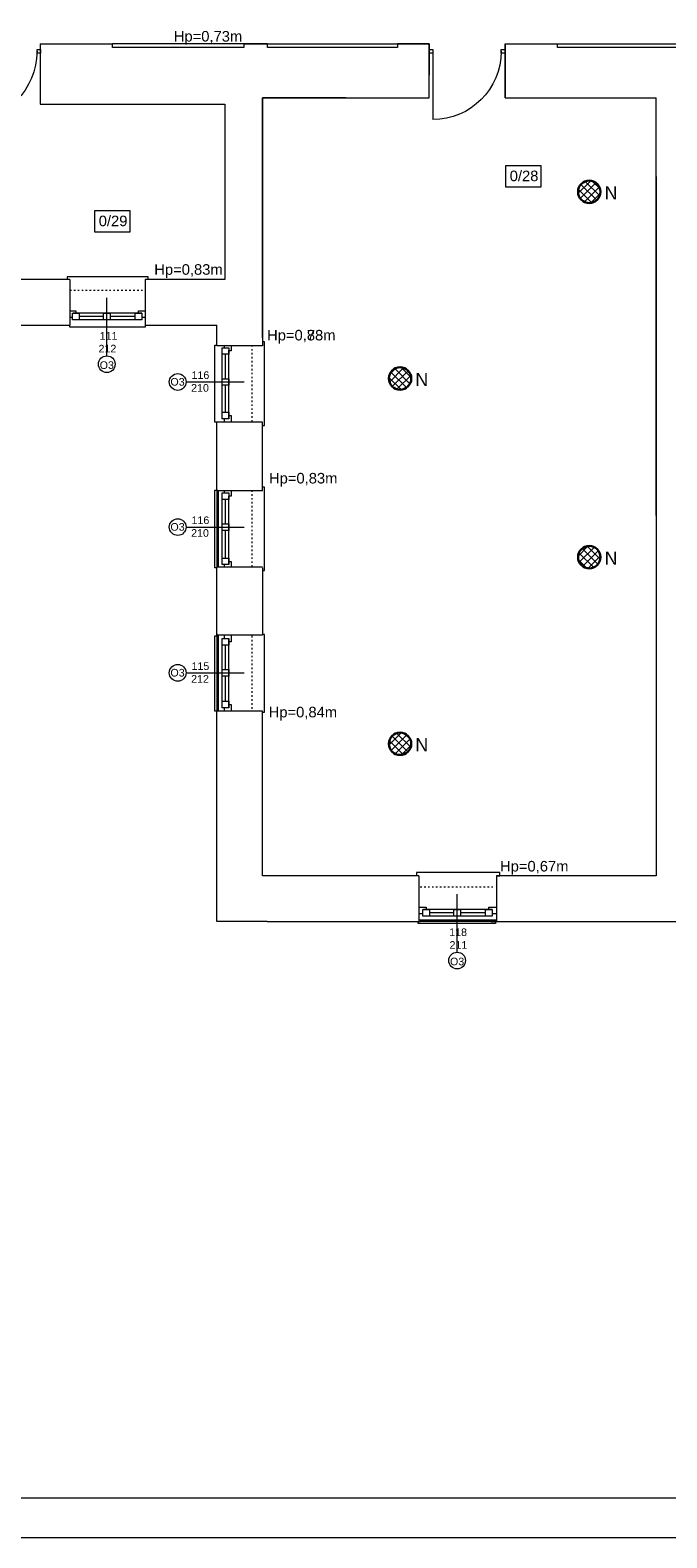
# Model space of a CAD drawing. Header units: centimetres. Extents: x 74448 to 96987, y -37016 to -10817.
# Tile 105 of 174: x 80347 to 81312, y -32452 to -30166. Entities that reach past the tile are written whole.
import ezdxf

# ---------------------------------------------------------------- set-up
doc = ezdxf.new("R2010")
doc.units = ezdxf.units.CM
doc.header["$LTSCALE"] = 0.02
doc.linetypes.add('ACAD_ISO03W100', pattern=[30, 12, -18])
doc.layers.get('0').update_dxf_attribs({"color": 8, "lineweight": 13})
for name, color, linetype, lineweight in [('_AUDIO', 7, 'Continuous', 18), ('_pk_tabelka', 7, 'Continuous', 15), ('ei30', 8, 'Continuous', 13), ('LINIE PRZEKROJOWE', 8, 'Continuous', 13), ('OPISY', 8, 'Continuous', 13), ('stolarka', 8, 'Continuous', 13), ('WIDOK', 8, 'Continuous', 13)]:
    doc.layers.add(name, color=color, linetype=linetype, lineweight=lineweight)
doc.styles.get("Standard").update_dxf_attribs({"font": 'arial.ttf', "height": 12})
doc.styles.add('Tomasz_W legenda', font='TCM_____.TTF')
pattern_1 = [(45, (-5798.748, -5798.748), (-5.6126601, 5.6126601), []), (135, (-5798.748, -5798.748), (-5.6126601, -5.6126601), [])]

# ---------------------------------------------------------------- blocks, each defined once
blk = doc.blocks.new('*U3')
at = {"layer": 'stolarka', "transparency": 33554684}
blk.add_lwpolyline([(5, 0), (5, 95)], dxfattribs=at)
for points in [[(0, 2.5), (0, -2.5), (5, -2.5), (5, 2.5)], [(100, -2.5), (105, -2.5), (105, 2.5), (100, 2.5)]]:
    blk.add_lwpolyline(points, close=True, dxfattribs=at)
blk.add_arc((5, 0), 95, 0, 90, dxfattribs=at)

msp = doc.modelspace()

# ---------------------------------------------------------------- hatches: boundary and pattern name
at = {"layer": '_AUDIO'}
h = msp.add_hatch(dxfattribs=at)
h.set_pattern_fill('ANSI37', color=256, scale=2.5)
h.set_pattern_definition(pattern_1)
h.paths.add_polyline_path([(81211.4, -30411.2, 1), (81177.4, -30411.2, 1)])
h = msp.add_hatch(dxfattribs=at)
h.set_pattern_fill('ANSI37', color=256, scale=2.5)
h.set_pattern_definition(pattern_1)
h.paths.add_polyline_path([(80924.5, -30694.2, 1), (80890.5, -30694.2, 1)])
h = msp.add_hatch(dxfattribs=at)
h.set_pattern_fill('ANSI37', color=256, scale=2.5)
h.set_pattern_definition(pattern_1)
h.paths.add_polyline_path([(81211.4, -30965.1, 1), (81177.4, -30965.1, 1)])
h = msp.add_hatch(dxfattribs=at)
h.set_pattern_fill('ANSI37', color=256, scale=2.5)
h.set_pattern_definition(pattern_1)
h.paths.add_polyline_path([(80924.5, -31248.1, 1), (80890.5, -31248.1, 1)])

# ---------------------------------------------------------------- linework, layer by layer
for points in [[(80526, -30544.2), (80526, -30540.3), (80402.8, -30540.3), (80402.8, -30540.3), (80402.8, -30544.2)], [(80521, -30539.4), (80521, -30539.4)], [(80521, -30613.2), (80521, -30616.2), (80407, -30616.2), (80407, -30613.2)], [(80630, -30760.5), (80627, -30760.5), (80627, -30643.5), (80630, -30643.5)], [(80699, -30765.5), (80701.9, -30765.5), (80701.9, -30638.9), (80701.9, -30638.8), (80699, -30638.8)], [(80630, -30981.5), (80627, -30981.5), (80627, -30863.5), (80630, -30863.5)], [(80699, -30985.5), (80701.9, -30985.5), (80701.9, -30858.9), (80701.9, -30858.8), (80699, -30858.8)], [(80630, -31198.6), (80627, -31198.6), (80627, -31084.6), (80630, -31084.6)], [(80699, -31200), (80701.9, -31200), (80701.9, -31082.4), (80701.9, -31082.4), (80699, -31082.4)], [(81054, -31448.5), (81059, -31448.5), (81059, -31443.5), (80932.4, -31443.5), (80932.3, -31443.5), (80932.3, -31448.5)], [(81052, -31517.5), (81052, -31520.5), (80935, -31520.5), (80935, -31517.5)]]:
    msp.add_lwpolyline(points)
at = {"layer": '_AUDIO', "lineweight": 30}
for centre in [(81194.4, -30411.2), (80907.5, -30694.2), (81194.4, -30965.1), (80907.5, -31248.1)]:
    msp.add_circle(centre, 17, dxfattribs=at)
at = {"layer": '_pk_tabelka', "color": 7, "ltscale": 3}
for p, q in [((82805.7, -32392.2), (74705.7, -32392.2)), ((82865.7, -32452.2), (74455.7, -32452.2))]:
    msp.add_line(p, q, dxfattribs=at)
at = {"layer": 'LINIE PRZEKROJOWE'}
for points in [[(80361.8, -30186.5), (80361.8, -30278.2)], [(80361.8, -30186.5), (80471.8, -30186.5)], [(80706.8, -30186.5), (80670.8, -30186.5), (80670.8, -30192.5), (80471.8, -30192.5), (80471.8, -30186.5)], [(80670.8, -30186.5), (80706.8, -30186.5)], [(80951.8, -30186.5), (80903.8, -30186.5), (80903.8, -30192.5), (80706.8, -30192.5), (80706.8, -30186.5)], [(80903.8, -30186.5), (80951.8, -30186.5), (80951.8, -30234.2)], [(80951.8, -30268.4), (80951.8, -30186.5)], [(81066.8, -30186.5), (81066.8, -30268.4)], [(81066.8, -30186.5), (81146, -30186.5)], [(81066.8, -30268.4), (81066.8, -30186.5)], [(81423, -30186.5), (81345, -30186.5), (81345, -30192.5), (81146, -30192.5), (81146, -30186.5)], [(80699, -30268.4), (80699, -30644.5), (80630, -30644.5)], [(80699, -30268.4), (80951.8, -30268.4)], [(80699, -30632.5), (80699, -30268.4)], [(80825.4, -30268.4), (80699, -30268.4)], [(81066.8, -30268.4), (81296, -30268.4)], [(81296, -30901.8), (81296, -30268.4)], [(80361.8, -30278.2), (80634.2, -30278.2)], [(80585.7, -30278.2), (80642, -30278.2), (80642, -30544.2), (80521, -30544.2)], [(81296, -30387.9), (81296, -31448.5)], [(80407, -30544.2), (80276, -30544.1)], [(80407, -30544.2), (80407, -30613.2)], [(80640, -30544.2), (80521, -30544.2), (80521, -30613.2)], [(80276, -30613.2), (80407, -30613.2)], [(80521, -30613.2), (80630, -30613.2)], [(80630, -30644.5), (80630, -30613.2)], [(80699, -30644.5), (80630, -30644.5)], [(80630, -30864.5), (80630, -30760.5)], [(80699, -30760.5), (80630, -30760.5)], [(80699, -30864.5), (80699, -30760.5)], [(80630, -30862.5), (80630, -30980.5)], [(80699, -30864.5), (80630, -30864.5)], [(80632, -30864.5), (80632, -30980.5)], [(80630, -31084.6), (80630, -30980.5)], [(80699, -30980.5), (80630, -30980.5)], [(80699, -30981.5), (80699, -31083.6), (80630, -31083.6)], [(80630, -31081.6), (80630, -31198.6)], [(80632, -31083.6), (80632, -31198.6)], [(80706, -31517.5), (80630, -31517.5), (80630, -31198.6)], [(80699, -31198.6), (80630, -31198.6)], [(80936, -31448.4), (80699, -31448.5), (80699, -31198.6)], [(80936, -31448.4), (80936, -31517.5)], [(81296, -31448.5), (81054, -31448.5), (81054, -31517.5)], [(80706, -31517.5), (80938, -31517.5)], [(81054, -31515.5), (80936, -31515.5)], [(81054, -31517.5), (80938, -31517.5)], [(81045, -31517.5), (81639, -31517.5)]]:
    msp.add_lwpolyline(points, dxfattribs=at)
at = {"layer": 'OPISY'}
for points in [[(81068, -30371.1), (81120.8, -30371.1), (81120.8, -30404.1), (81068, -30404.1)], [(80445, -30439.4), (80497.8, -30439.4), (80497.8, -30472.4), (80445, -30472.4)]]:
    msp.add_lwpolyline(points, close=True, dxfattribs=at)
for points in [[(80463, -30659.9), (80463, -30571.8)], [(80583.2, -30699.5), (80671.3, -30699.5)], [(80583.2, -30919.5), (80671.3, -30919.5)], [(80583.2, -31140.6), (80671.3, -31140.6)], [(80994, -31564.2), (80994, -31476.1)]]:
    msp.add_lwpolyline(points, dxfattribs=at)
for centre in [(80463, -30672.6), (80570.5, -30699.5), (80570.5, -30919.5), (80570.5, -31140.6), (80994, -31576.9)]:
    msp.add_circle(centre, 12.7, dxfattribs=at)
at = {"layer": 'stolarka'}
for points in [[(80407, -30591.5), (80416, -30591.5), (80416, -30595.2)], [(80411, -30601.5), (80407, -30601.5)], [(80516, -30595.2), (80412, -30595.2)], [(80516, -30605.2), (80412, -30605.2)], [(80458, -30600.2), (80421, -30600.2)], [(80506, -30600.2), (80468, -30600.2)], [(80511, -30595.2), (80511, -30591.5), (80521, -30591.5), (80521, -30601.5), (80516, -30601.5)], [(80638, -30755.5), (80638, -30651.5)], [(80641.6, -30647.5), (80641.6, -30644.5)], [(80643, -30694.5), (80643, -30657.5)], [(80651.6, -30644.5), (80651.6, -30652.5), (80648, -30652.5)], [(80648, -30755.5), (80648, -30651.5)], [(80643, -30745.5), (80643, -30704.5)], [(80648, -30750.5), (80651.6, -30750.5), (80651.6, -30760.5), (80641.6, -30760.5), (80641.6, -30755.5)], [(80638, -30972.5), (80638, -30868.5)], [(80641.6, -30867.5), (80641.6, -30864.5)], [(80643, -30914.5), (80643, -30877.5)], [(80651.6, -30864.5), (80651.6, -30872.5), (80648, -30872.5)], [(80648, -30976.5), (80648, -30872.5)], [(80643, -30966.5), (80643, -30924.5)], [(80641.6, -30980.5), (80641.6, -30976.5)], [(80648, -30971.5), (80651.6, -30971.5), (80651.6, -30980.5)], [(80638, -31193.6), (80638, -31089.6)], [(80641.6, -31088.6), (80641.6, -31083.6)], [(80651.6, -31083.6), (80651.6, -31093.6), (80648, -31093.6)], [(80648, -31193.6), (80648, -31089.6)], [(80643, -31135.6), (80643, -31098.6)], [(80643, -31183.6), (80643, -31145.6)], [(80648, -31188.6), (80651.6, -31188.6), (80651.6, -31198.6), (80641.6, -31198.6), (80641.6, -31193.6)], [(80936, -31495.8), (80947, -31495.8), (80947, -31499.5)], [(81047, -31499.5), (80943, -31499.5)], [(81042, -31499.5), (81042, -31495.8), (81054, -31495.8), (81054, -31505.8), (81047, -31505.8)], [(80942, -31505.8), (80936, -31505.8)], [(81047, -31509.5), (80943, -31509.5)], [(80989, -31504.5), (80952, -31504.5)], [(81037, -31504.5), (80999, -31504.5)]]:
    msp.add_lwpolyline(points, dxfattribs=at)
for points in [[(80421, -30605.2), (80411, -30605.2), (80411, -30595.2), (80421, -30595.2)], [(80468, -30605.2), (80458, -30605.2), (80458, -30595.2), (80468, -30595.2)], [(80516, -30605.2), (80506, -30605.2), (80506, -30595.2), (80516, -30595.2)], [(80638, -30657.5), (80638, -30647.5), (80648, -30647.5), (80648, -30657.5)], [(80638, -30704.5), (80638, -30694.5), (80648, -30694.5), (80648, -30704.5)], [(80638, -30755.5), (80638, -30745.5), (80648, -30745.5), (80648, -30755.5)], [(80638, -30877.5), (80638, -30867.5), (80648, -30867.5), (80648, -30877.5)], [(80638, -30924.5), (80638, -30914.5), (80648, -30914.5), (80648, -30924.5)], [(80638, -30976.5), (80638, -30966.5), (80648, -30966.5), (80648, -30976.5)], [(80638, -31098.6), (80638, -31088.6), (80648, -31088.6), (80648, -31098.6)], [(80638, -31145.6), (80638, -31135.6), (80648, -31135.6), (80648, -31145.6)], [(80638, -31193.6), (80638, -31183.6), (80648, -31183.6), (80648, -31193.6)], [(80952, -31509.5), (80942, -31509.5), (80942, -31499.5), (80952, -31499.5)], [(80999, -31509.5), (80989, -31509.5), (80989, -31499.5), (80999, -31499.5)], [(81047, -31509.5), (81037, -31509.5), (81037, -31499.5), (81047, -31499.5)]]:
    msp.add_lwpolyline(points, close=True, dxfattribs=at)
at = {"layer": 'WIDOK'}
for points in [[(80670.8, -30186.5), (80471.8, -30186.5)], [(80706.8, -30186.5), (80903.8, -30186.5)], [(81146, -30186.5), (81345, -30186.5)]]:
    msp.add_lwpolyline(points, dxfattribs=at)
at = {"layer": 'WIDOK', "linetype": 'ACAD_ISO03W100', "ltscale": 10}
for points in [[(80407, -30560.2), (80521, -30560.2)], [(80683, -30643.5), (80683, -30760.5)], [(80683, -30863.5), (80683, -30980.5)], [(80683, -31084.6), (80683, -31198.6)], [(80938, -31465.2), (81052, -31465.2)]]:
    msp.add_lwpolyline(points, dxfattribs=at)

# ---------------------------------------------------------------- block references
at = {"layer": 'stolarka', "transparency": 33554684, "rotation": 180}
for p, xscale, yscale, zscale in [((80246.8, -30198.1), -1.104761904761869, 1.104761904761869, 1.104761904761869), ((80951.8, -30198), -1.090702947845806, 1.090702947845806, 1.090702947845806)]:
    msp.add_blockref('*U3', p, dxfattribs=dict(at, xscale=xscale, yscale=yscale, zscale=zscale))

# ---------------------------------------------------------------- texts
at = {"layer": '_AUDIO', "char_height": 20, "width": 16.573, "attachment_point": 1, "style": 'Tomasz_W legenda'}
for insert in [(81217.7, -30402.7), (80930.8, -30685.7), (81217.7, -30956.6), (80930.8, -31239.6)]:
    msp.add_mtext('N', dxfattribs=dict(at, insert=insert))
at = {"layer": 'ei30', "insert": (76941.7, -30166.3), "char_height": 16, "width": 260.963, "attachment_point": 1}
msp.add_mtext('\\pi217.82;EI30', dxfattribs=at)
at = {"layer": 'OPISY', "ltscale": 0.15}
for s, p in [('Hp=0,73m', (80564.6, -30183.3)), ('Hp=0,83m', (80535, -30536.9)), ('Hp=0,78m', (80706, -30636.5)), ('Hp=0,83m', (80706, -30636.5)), ('Hp=0,83m', (80708.9, -30853.4)), ('Hp=0,84m', (80708.4, -31208.1)), ('Hp=0,67m', (81059.1, -31441.8))]:
    msp.add_text(s, height=16, dxfattribs=at).set_placement(p)
at = {"layer": 'OPISY'}
for s, insert, char_height, width, attachment_point in [('{\\fArial|b0|i0|c238|p34;0/28}', (81073.8, -30379), 16, 260.963, 1), ('{\\fArial|b0|i0|c238|p34;0/29}', (80450.8, -30447.3), 16, 260.963, 1), ('\\pi-3.6114;O3', (80455.9, -30679.9), 11.574, 12.831, 7), ('\\pi-3.6114;O3', (80563.1, -30705.2), 11.574, 12.831, 7), ('\\pi-3.6114;O3', (80563.1, -30925.2), 11.574, 12.831, 7), ('\\pi-3.6114;O3', (80563.1, -31146.3), 11.574, 12.831, 7), ('\\pi-3.6114;O3', (80986.9, -31584.2), 11.574, 12.831, 7)]:
    msp.add_mtext(s, dxfattribs=dict(at, insert=insert, char_height=char_height, width=width, attachment_point=attachment_point))
at = {"layer": 'stolarka', "char_height": 11.574, "width": 12.831, "attachment_point": 7}
for s, insert in [('\\pi-4.7088;111\\P\\pi-6.4102;212', (80456.9, -30654.7)), ('\\pi-5.822;116\\P\\pi-6.4496;210', (80597.3, -30714.4)), ('\\pi-5.822;116\\P\\pi-6.4496;210', (80597.3, -30934.4)), ('\\pi-5.8694;115\\P\\pi-6.4102;212', (80597.3, -31155.5)), ('\\pi-5.8378;118\\P\\pi-5.3522;211', (80987.9, -31559))]:
    msp.add_mtext(s, dxfattribs=dict(at, insert=insert))

doc.saveas('drawing.dxf')
